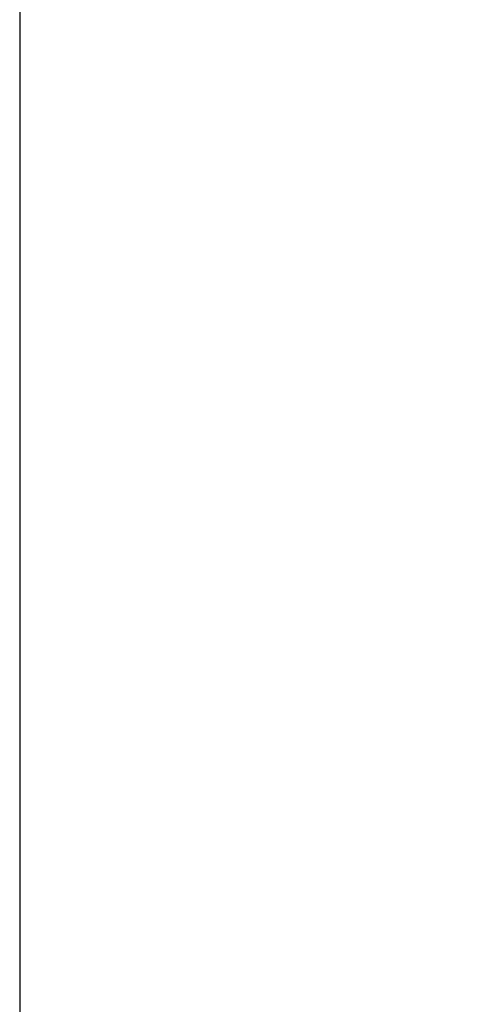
# Model space of a CAD drawing. Header units: millimetres. Extents: x 3652085 to 3778338, y -303702 to -273644.
# Tile 1 of 256: x 3652085 to 3653368, y -283979 to -281254. Entities that reach past the tile are written whole.
import ezdxf

# ---------------------------------------------------------------- set-up
doc = ezdxf.new("R2010")
doc.units = ezdxf.units.MM
doc.layers.add('DIM-03    (HAUSART)', color=111, linetype='Continuous', lineweight=5)

msp = doc.modelspace()

# ---------------------------------------------------------------- linework, layer by layer
at = {"layer": 'DIM-03    (HAUSART)', "color": 3, "lineweight": 30}
msp.add_lwpolyline([(3669282.065658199, -273644.1684016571), (3652085.436535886, -273644.1684016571), (3652085.436535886, -292574.7075071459), (3669282.065658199, -292574.7075071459), (3669282.065658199, -273644.1684016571)], close=True, dxfattribs=at)

doc.saveas('drawing.dxf')
